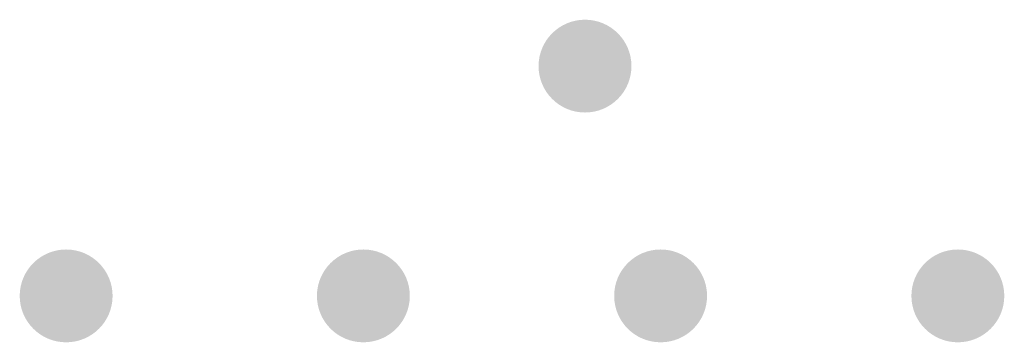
# Model space of a CAD drawing. Header units: inches. Extents: x 3 to 137, y 3 to 137.
# Tile 2 of 5: x 3 to 57, y 67 to 85. Entities that reach past the tile are written whole.
import ezdxf

# ---------------------------------------------------------------- set-up
doc = ezdxf.new("R2010")
doc.units = ezdxf.units.IN
doc.layers.add('Pad Holes', color=156, linetype='Continuous')
doc.layers.add('Top Solder', color=216, linetype='Continuous')

msp = doc.modelspace()

# ---------------------------------------------------------------- hatches: boundary and pattern name
at = {"layer": 'Pad Holes'}
h = msp.add_hatch(color=7, dxfattribs=at)
edge = h.paths.add_edge_path()
edge.add_arc((33.93, 82.378), 1.75, 0, 360)
h = msp.add_hatch(color=7, dxfattribs=at)
edge = h.paths.add_edge_path()
edge.add_arc((6, 70), 1.75, 0, 360)
h = msp.add_hatch(color=7, dxfattribs=at)
edge = h.paths.add_edge_path()
edge.add_arc((22, 70), 1.75, 0, 360)
h = msp.add_hatch(color=7, dxfattribs=at)
edge = h.paths.add_edge_path()
edge.add_arc((38, 70), 1.75, 0, 360)
h = msp.add_hatch(color=7, dxfattribs=at)
edge = h.paths.add_edge_path()
edge.add_arc((54, 70), 1.75, 0, 360)
at = {"layer": 'Top Solder'}
h = msp.add_hatch(color=216, dxfattribs=at)
edge = h.paths.add_edge_path()
edge.add_arc((33.93, 82.378), 2.5, 0, 360)
h = msp.add_hatch(color=216, dxfattribs=at)
edge = h.paths.add_edge_path()
edge.add_arc((6, 70), 2.5, 0, 360)
h = msp.add_hatch(color=216, dxfattribs=at)
edge = h.paths.add_edge_path()
edge.add_arc((22, 70), 2.5, 0, 360)
h = msp.add_hatch(color=216, dxfattribs=at)
edge = h.paths.add_edge_path()
edge.add_arc((38, 70), 2.5, 0, 360)
h = msp.add_hatch(color=216, dxfattribs=at)
edge = h.paths.add_edge_path()
edge.add_arc((54, 70), 2.5, 0, 360)

doc.saveas('drawing.dxf')
